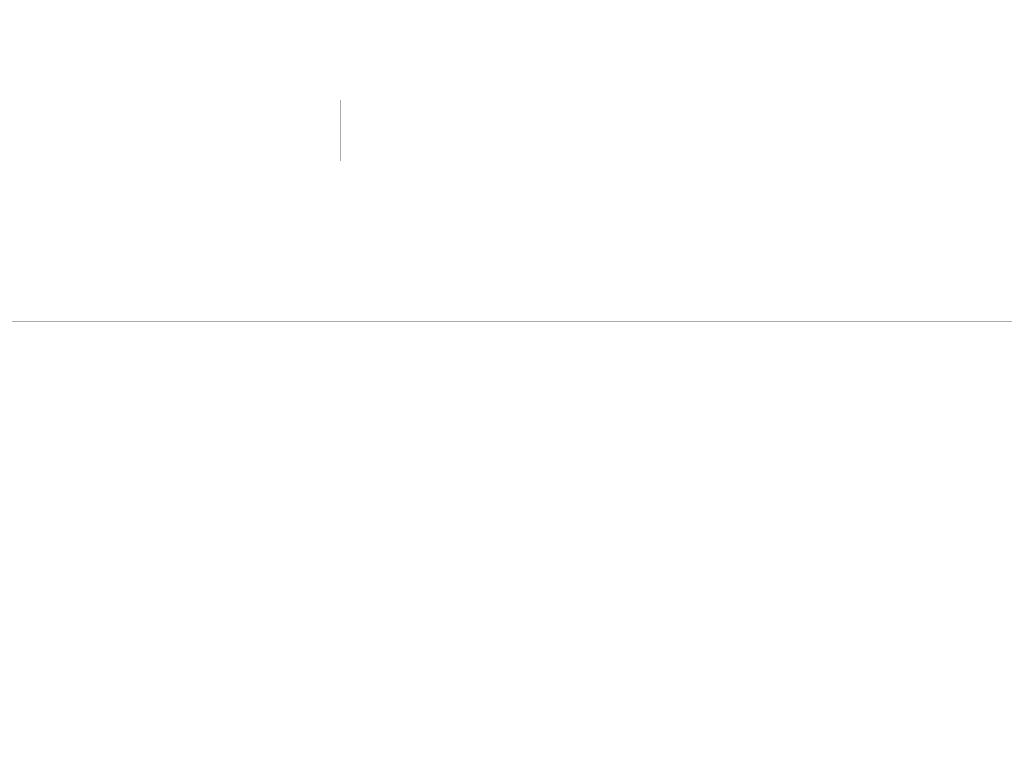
# Paper-space layout 'Layout1' of a CAD drawing. Header units: inches. Extents: x 7368 to 30263, y 5719 to 13940.
# Tile 40 of 44: x 21316 to 23093, y 5719 to 7059. Entities that reach past the tile are written whole.
import ezdxf

# ---------------------------------------------------------------- set-up
doc = ezdxf.new("R2010")
doc.units = ezdxf.units.IN
doc.header["$LTSCALE"] = 2
doc.header["$MEASUREMENT"] = 0
doc.layers.get('DEFPOINTS').update_dxf_attribs({"linetype": 'CONTINUOUS', "lineweight": 15})
doc.layers.add('A CIENKA', color=7, linetype='CONTINUOUS', lineweight=13)
doc.layers.add('ECIANA_PROJEKT', color=7, linetype='CONTINUOUS', lineweight=15)

psp = doc.layouts.get("Layout1")

# ---------------------------------------------------------------- linework, layer by layer
at = {"layer": 'A CIENKA', "color": 7, "linetype": 'Continuous', "const_width": 0.018}
for points in [[(21592.7, 7059.5), (21538.7, 7059.5)], [(21538.7, 7059.5), (21538.7, 6514.5)], [(21592.7, 7059.5), (24592.7, 7059.5)], [(21592.7, 6514.5), (21592.7, 7059.5)], [(21592.7, 6919.5), (24592.7, 6919.5)], [(22192.7, 6919.5), (21592.7, 6919.5)], [(21592.7, 6919.5), (21592.7, 6799.5)], [(21597.7, 6804.5), (21597.7, 6914.5)], [(21597.7, 6914.5), (21669, 6914.5)], [(21669, 6914.5), (21669, 6804.5)], [(21674, 6804.5), (21674, 6914.5)], [(21674, 6914.5), (21742.7, 6914.5)], [(21742.7, 6914.5), (21742.7, 6804.5)], [(21747.7, 6804.5), (21747.7, 6914.5)], [(21747.7, 6914.5), (21816.5, 6914.5)], [(21816.5, 6914.5), (21816.5, 6804.5)], [(21821.5, 6804.5), (21821.5, 6914.5)], [(21821.5, 6914.5), (21890.2, 6914.5)], [(21890.2, 6914.5), (21890.2, 6804.5)], [(21895.2, 6804.5), (21895.2, 6914.5)], [(21895.2, 6914.5), (21964, 6914.5)], [(21964, 6914.5), (21964, 6804.5)], [(21969, 6804.5), (21969, 6914.5)], [(21969, 6914.5), (22037.7, 6914.5)], [(22037.7, 6914.5), (22037.7, 6804.5)], [(22042.7, 6804.5), (22042.7, 6914.5)], [(22042.7, 6914.5), (22111.5, 6914.5)], [(22111.5, 6914.5), (22111.5, 6804.5)], [(22187.7, 6914.5), (22116.5, 6914.5)], [(22116.5, 6914.5), (22116.5, 6804.5)], [(22187.7, 6804.5), (22187.7, 6914.5)], [(22792.7, 6919.5), (22192.7, 6919.5)], [(22192.7, 6919.5), (22192.7, 6799.5)], [(22192.7, 6799.5), (22192.7, 6919.5)], [(22197.7, 6804.5), (22197.7, 6914.5)], [(22197.7, 6914.5), (22269, 6914.5)], [(22269, 6914.5), (22269, 6804.5)], [(22274, 6804.5), (22274, 6914.5)], [(22274, 6914.5), (22342.7, 6914.5)], [(22342.7, 6914.5), (22342.7, 6804.5)], [(22347.7, 6804.5), (22347.7, 6914.5)], [(22347.7, 6914.5), (22416.5, 6914.5)], [(22416.5, 6914.5), (22416.5, 6804.5)], [(22421.5, 6804.5), (22421.5, 6914.5)], [(22421.5, 6914.5), (22490.2, 6914.5)], [(22490.2, 6914.5), (22490.2, 6804.5)], [(22495.2, 6804.5), (22495.2, 6914.5)], [(22495.2, 6914.5), (22564, 6914.5)], [(22564, 6914.5), (22564, 6804.5)], [(22569, 6804.5), (22569, 6914.5)], [(22569, 6914.5), (22637.7, 6914.5)], [(22637.7, 6914.5), (22637.7, 6804.5)], [(22642.7, 6804.5), (22642.7, 6914.5)], [(22642.7, 6914.5), (22711.5, 6914.5)], [(22711.5, 6914.5), (22711.5, 6804.5)], [(22787.7, 6914.5), (22716.5, 6914.5)], [(22716.5, 6914.5), (22716.5, 6804.5)], [(22787.7, 6804.5), (22787.7, 6914.5)], [(23392.7, 6919.5), (22792.7, 6919.5)], [(22792.7, 6919.5), (22792.7, 6799.5)], [(22792.7, 6799.5), (22792.7, 6919.5)], [(22797.7, 6804.5), (22797.7, 6914.5)], [(22797.7, 6914.5), (22869, 6914.5)], [(22869, 6914.5), (22869, 6804.5)], [(22874, 6804.5), (22874, 6914.5)], [(22874, 6914.5), (22942.7, 6914.5)], [(22942.7, 6914.5), (22942.7, 6804.5)], [(22947.7, 6804.5), (22947.7, 6914.5)], [(22947.7, 6914.5), (23016.5, 6914.5)], [(23016.5, 6914.5), (23016.5, 6804.5)], [(23021.5, 6804.5), (23021.5, 6914.5)], [(23021.5, 6914.5), (23090.2, 6914.5)], [(23090.2, 6914.5), (23090.2, 6804.5)], [(21592.7, 6799.5), (22192.7, 6799.5)], [(21592.7, 6799.5), (24592.7, 6799.5)], [(21669, 6804.5), (21597.7, 6804.5)], [(21742.7, 6804.5), (21674, 6804.5)], [(21816.5, 6804.5), (21747.7, 6804.5)], [(21890.2, 6804.5), (21821.5, 6804.5)], [(21964, 6804.5), (21895.2, 6804.5)], [(22037.7, 6804.5), (21969, 6804.5)], [(22111.5, 6804.5), (22042.7, 6804.5)], [(22116.5, 6804.5), (22187.7, 6804.5)], [(22192.7, 6799.5), (22792.7, 6799.5)], [(22269, 6804.5), (22197.7, 6804.5)], [(22342.7, 6804.5), (22274, 6804.5)], [(22416.5, 6804.5), (22347.7, 6804.5)], [(22490.2, 6804.5), (22421.5, 6804.5)], [(22564, 6804.5), (22495.2, 6804.5)], [(22637.7, 6804.5), (22569, 6804.5)], [(22711.5, 6804.5), (22642.7, 6804.5)], [(22716.5, 6804.5), (22787.7, 6804.5)], [(22792.7, 6799.5), (23392.7, 6799.5)], [(22869, 6804.5), (22797.7, 6804.5)], [(22942.7, 6804.5), (22874, 6804.5)], [(23016.5, 6804.5), (22947.7, 6804.5)], [(23090.2, 6804.5), (23021.5, 6804.5)], [(21592.7, 6544.5), (24592.7, 6544.5)], [(21538.7, 6514.5), (21592.7, 6514.5)]]:
    psp.add_lwpolyline(points, dxfattribs=at)
at = {"layer": 'DEFPOINTS', "color": 7, "linetype": 'Continuous', "const_width": 0.018}
psp.add_lwpolyline([(24881, 5718.5), (17781, 5718.5)], dxfattribs=at)
at = {"layer": 'ECIANA_PROJEKT', "color": 141, "linetype": 'Continuous', "const_width": 0.018}
for points in [[(21348.6, 6514.5), (17781, 6514.5)], [(21348.6, 6514.5), (24881, 6514.5)]]:
    psp.add_lwpolyline(points, dxfattribs=at)

doc.saveas('drawing.dxf')
